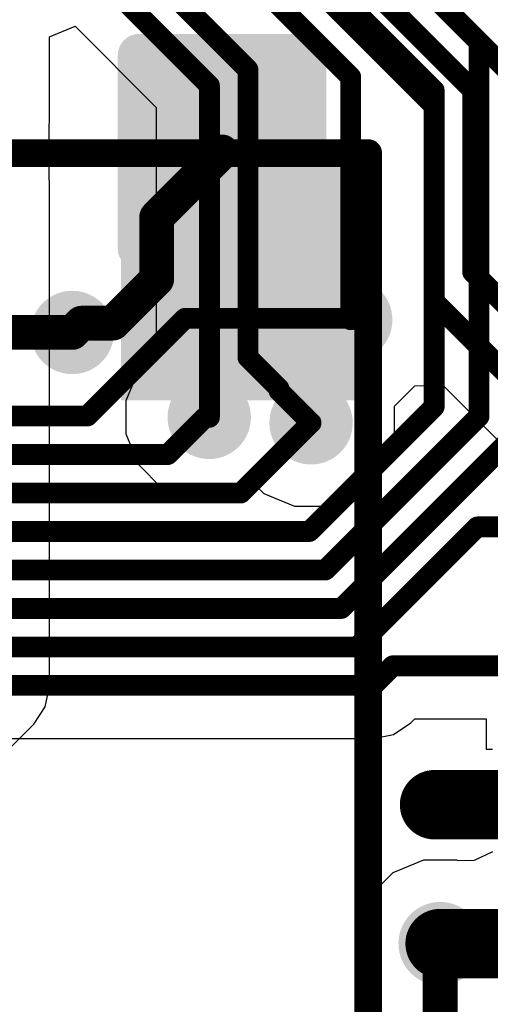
# Model space of a CAD drawing. Header units: inches. Extents: x 0 to 41, y 0 to 25.4.
# Tile 11 of 16: x 31.3 to 34.7, y 10.7 to 17.8. Entities that reach past the tile are written whole.
import ezdxf

# ---------------------------------------------------------------- set-up
doc = ezdxf.new("R2010")
doc.units = ezdxf.units.IN
for name, color, linetype in [('BOTTOM', 5, 'Continuous'), ('TOP', 1, 'Continuous'), ('Top Assembly', 56, 'Continuous'), ('Top Solder', 216, 'Continuous'), ('Via Holes', 16, 'Continuous')]:
    doc.layers.add(name, color=color, linetype=linetype)

# ---------------------------------------------------------------- blocks, each defined once
blk = doc.blocks.new('TS42_3799')
at = {"layer": 'TOP'}
h = blk.add_hatch(color=1, dxfattribs=at)
edge = h.paths.add_edge_path()
edge.add_arc((4.8949, -2.845), 0.105, 270, 360)
edge.add_line((4.9999, -2.845), (4.9999, -1.6549))
edge.add_arc((4.8949, -1.6549), 0.105, 0, 90)
edge.add_line((4.8949, -1.5499), (3.5049, -1.5499))
edge.add_arc((3.5049, -1.6549), 0.105, 90, 180)
edge.add_line((3.3999, -1.6549), (3.3999, -2.845))
edge.add_arc((3.5049, -2.845), 0.105, 180, 270)
edge.add_line((3.5049, -2.95), (4.8949, -2.95))
at = {"layer": 'Top Assembly'}
blk.add_hatch(color=56, dxfattribs=at).paths.add_polyline_path([(2.4123, -3.302), (4.1903, -3.302), (4.1903, -1.524), (2.4123, -1.524)])
at = {"layer": 'Top Solder'}
h = blk.add_hatch(color=216, dxfattribs=at)
edge = h.paths.add_edge_path()
edge.add_arc((4.8949, -2.845), 0.155, 270, 360)
edge.add_line((5.0499, -2.845), (5.0499, -1.6549))
edge.add_arc((4.8949, -1.6549), 0.155, 0, 90)
edge.add_line((4.8949, -1.4999), (3.5049, -1.4999))
edge.add_arc((3.5049, -1.6549), 0.155, 90, 180)
edge.add_line((3.3499, -1.6549), (3.3499, -2.845))
edge.add_arc((3.5049, -2.845), 0.155, 180, 270)
edge.add_line((3.5049, -3), (4.8949, -3))
at = {"layer": 'Top Assembly', "const_width": 0.2}
for points in [[(4.191, 3.302), (4.191, -3.302)], [(-4.191, -3.302), (4.191, -3.302)]]:
    blk.add_lwpolyline(points, dxfattribs=at)
at = {"layer": 'Top Assembly', "const_width": 0.1}
blk.add_lwpolyline([(4.141, -3.302, 1), (4.241, -3.302, 1)], format="xyb", close=True, dxfattribs=at)
blk.add_lwpolyline([(4.141, -3.302, 1), (4.241, -3.302, 1)], format="xyb", close=True, dxfattribs=at)

msp = doc.modelspace()

# ---------------------------------------------------------------- hatches: boundary and pattern name
at = {"layer": 'BOTTOM'}
h = msp.add_hatch(color=5, dxfattribs=at)
edge = h.paths.add_edge_path()
edge.add_arc((33.6764, 15.6716), 0.3, 0, 360)
h = msp.add_hatch(color=5, dxfattribs=at)
edge = h.paths.add_edge_path()
edge.add_arc((31.6724, 15.58), 0.3, 0, 360)
h = msp.add_hatch(color=5, dxfattribs=at)
edge = h.paths.add_edge_path()
edge.add_arc((32.6581, 14.9685), 0.3, 0, 360)
h = msp.add_hatch(color=5, dxfattribs=at)
edge = h.paths.add_edge_path()
edge.add_arc((33.3909, 14.9293), 0.3, 0, 360)
h = msp.add_hatch(color=5, dxfattribs=at)
edge = h.paths.add_edge_path()
edge.add_arc((34.32, 11.18), 0.3, 0, 360)
at = {"layer": 'TOP'}
h = msp.add_hatch(color=1, dxfattribs=at)
edge = h.paths.add_edge_path()
edge.add_arc((33.6764, 15.6716), 0.3, 0, 360)
h = msp.add_hatch(color=1, dxfattribs=at)
edge = h.paths.add_edge_path()
edge.add_arc((31.6724, 15.58), 0.3, 0, 360)
h = msp.add_hatch(color=1, dxfattribs=at)
edge = h.paths.add_edge_path()
edge.add_arc((32.6581, 14.9685), 0.3, 0, 360)
h = msp.add_hatch(color=1, dxfattribs=at)
edge = h.paths.add_edge_path()
edge.add_arc((33.3909, 14.9293), 0.3, 0, 360)
h = msp.add_hatch(color=1, dxfattribs=at)
edge = h.paths.add_edge_path()
edge.add_arc((34.32, 11.18), 0.3, 0, 360)
at = {"layer": 'Via Holes'}
h = msp.add_hatch(color=7, dxfattribs=at)
edge = h.paths.add_edge_path()
edge.add_arc((33.6764, 15.6716), 0.15, 0, 360)
h = msp.add_hatch(color=7, dxfattribs=at)
edge = h.paths.add_edge_path()
edge.add_arc((31.6724, 15.58), 0.15, 0, 360)
h = msp.add_hatch(color=7, dxfattribs=at)
edge = h.paths.add_edge_path()
edge.add_arc((32.6581, 14.9685), 0.15, 0, 360)
h = msp.add_hatch(color=7, dxfattribs=at)
edge = h.paths.add_edge_path()
edge.add_arc((33.3909, 14.9293), 0.15, 0, 360)
h = msp.add_hatch(color=7, dxfattribs=at)
edge = h.paths.add_edge_path()
edge.add_arc((34.32, 11.18), 0.15, 0, 360)

# ---------------------------------------------------------------- linework, layer by layer
at = {"layer": 'BOTTOM'}
for p, q in [((31.5074, 17.7078), (31.6921, 17.7843)), ((31.6921, 17.7843), (32.2773, 17.1992)), ((31.5074, 17.0899), (31.5074, 17.7078)), ((32.2773, 17.1992), (32.2773, 15.4362)), ((31.5053, 17.0797), (31.5074, 17.0899)), ((31.5053, 16.6801), (31.5053, 17.0797)), ((31.5074, 16.6699), (31.5053, 16.6801)), ((31.5074, 13.03), (31.5074, 16.6699)), ((32.2773, 15.4362), (32.1494, 15.3084)), ((32.1494, 15.3084), (32.0581, 15.0879)), ((33.9908, 15.0486), (34.137, 15.1967)), ((34.137, 15.1967), (34.3409, 15.1984)), ((34.3409, 15.1984), (34.8376, 14.7018)), ((32.0581, 15.0879), (32.0581, 14.8492)), ((33.9908, 14.8099), (33.9908, 15.0486)), ((32.0581, 14.8492), (32.1494, 14.6287)), ((33.8995, 14.5894), (33.9908, 14.8099)), ((32.1494, 14.6287), (32.3182, 14.4599)), ((33.7307, 14.4206), (33.8995, 14.5894)), ((32.998, 14.4599), (33.0048, 14.4668)), ((33.0048, 14.4668), (33.051, 14.4206)), ((32.3182, 14.4599), (32.5387, 14.3685)), ((32.7774, 14.3685), (32.998, 14.4599)), ((33.051, 14.4206), (33.2715, 14.3293)), ((33.5102, 14.3293), (33.7307, 14.4206)), ((32.5387, 14.3685), (32.7774, 14.3685)), ((33.2715, 14.3293), (33.5102, 14.3293)), ((31.4783, 12.8837), (31.5074, 13.03)), ((31.3954, 12.7596), (31.4783, 12.8837)), ((30.6499, 12.0141), (31.3954, 12.7596))]:
    msp.add_line(p, q, dxfattribs=at)
at = {"layer": 'BOTTOM', "const_width": 0.15}
for points in [[(33.1899, 19.0805), (34.7904, 17.48)], [(32.1681, 18.9271), (33.6764, 17.4189)], [(32.9129, 18.9658), (34.5542, 17.3245)], [(32.5658, 18.9211), (34.2772, 17.2098)], [(31.69, 18.7189), (32.9366, 17.4723)], [(31.413, 18.6042), (32.6596, 17.3576)], [(32.9366, 15.3999), (32.9366, 17.4723)], [(33.6764, 15.6716), (33.6764, 17.4189)], [(32.6596, 14.97), (32.6596, 17.3576)], [(34.5542, 16.0151), (34.5542, 17.3245)], [(34.2772, 15.8029), (34.2772, 17.2098)], [(34.5542, 16.0151), (35.1138, 15.4554)], [(34.2772, 15.8029), (35.2, 14.88)], [(32.9366, 15.3999), (33.1601, 15.1765)], [(33.1601, 15.16), (33.1601, 15.1765)], [(33.1601, 15.16), (33.3909, 14.9293)], [(32.6581, 14.9685), (32.6596, 14.97)], [(33.3909, 14.9293), (33.3909, 14.9293)]]:
    msp.add_lwpolyline(points, dxfattribs=at)
at = {"layer": 'BOTTOM', "const_width": 0.075}
for points in [[(32.8991, 17.4723, 1), (32.9741, 17.4723, 1)], [(32.8991, 17.4723, 1), (32.9741, 17.4723, 1)], [(33.6389, 17.4189, 1), (33.7139, 17.4189, 1)], [(33.6389, 17.4189, 1), (33.7139, 17.4189, 1)], [(32.6221, 17.3576, 1), (32.6971, 17.3576, 1)], [(32.6221, 17.3576, 1), (32.6971, 17.3576, 1)], [(34.5167, 17.3245, 1), (34.5917, 17.3245, 1)], [(34.5167, 17.3245, 1), (34.5917, 17.3245, 1)], [(34.2397, 17.2098, 1), (34.3147, 17.2098, 1)], [(34.2397, 17.2098, 1), (34.3147, 17.2098, 1)], [(34.5167, 16.0151, 1), (34.5917, 16.0151, 1)], [(34.5167, 16.0151, 1), (34.5917, 16.0151, 1)], [(34.2397, 15.8029, 1), (34.3147, 15.8029, 1)], [(34.2397, 15.8029, 1), (34.3147, 15.8029, 1)], [(33.6389, 15.6716, 1), (33.7139, 15.6716, 1)], [(32.8991, 15.3999, 1), (32.9741, 15.3999, 1)], [(32.8991, 15.3999, 1), (32.9741, 15.3999, 1)], [(33.1226, 15.1765, 1), (33.1976, 15.1765, 1)], [(33.1226, 15.1765, 1), (33.1976, 15.1765, 1)], [(33.1226, 15.16, 1), (33.1976, 15.16, 1)], [(33.1226, 15.16, 1), (33.1976, 15.16, 1)], [(32.6206, 14.9685, 1), (32.6956, 14.9685, 1)], [(32.6221, 14.97, 1), (32.6971, 14.97, 1)], [(32.6221, 14.97, 1), (32.6971, 14.97, 1)], [(33.3533, 14.9293, 1), (33.4284, 14.9293, 1)], [(33.3533, 14.9293, 1), (33.4284, 14.9293, 1)], [(33.3533, 14.9293, 1), (33.4284, 14.9293, 1)]]:
    msp.add_lwpolyline(points, format="xyb", close=True, dxfattribs=at)
at = {"layer": 'TOP'}
for p, q in [((33.9846, 12.6858), (34.1086, 12.7687)), ((34.1086, 12.7687), (34.1376, 12.7977)), ((34.1376, 12.7977), (34.6505, 12.7977)), ((34.6505, 12.7977), (34.6505, 12.58)), ((30.7614, 12.6567), (33.8383, 12.6567)), ((33.8383, 12.6567), (33.9846, 12.6858)), ((34.6505, 12.58), (34.6965, 12.58)), ((34.6965, 11.8396), (34.5651, 11.778)), ((34.2007, 11.78), (33.9801, 11.6887)), ((34.4393, 11.78), (34.2007, 11.78)), ((34.4505, 11.7754), (34.4393, 11.78)), ((34.5651, 11.778), (34.4505, 11.7754)), ((33.9801, 11.6887), (33.8113, 11.5199)), ((33.8113, 11.5199), (33.72, 11.2994)), ((33.72, 11.2994), (33.72, 11.0607)), ((33.72, 11.0607), (33.8113, 10.8401)), ((33.8113, 10.8401), (33.8867, 10.7648)), ((33.8867, 10.7648), (33.8867, 9.4534))]:
    msp.add_line(p, q, dxfattribs=at)
for points, const_width in [([(33.3174, 18.953), (34.6, 17.6704)], 0.15), ([(32.9065, 18.6935), (34.2772, 17.3228)], 0.15), ([(34.6, 14.976), (34.6, 17.6704)], 0.15), ([(34.2772, 15.0449), (34.2772, 17.3228)], 0.15), ([(32.2799, 16.4099), (32.75, 16.8799)], 0.25), ([(32.2799, 15.9622), (32.2799, 16.4099)], 0.25), ([(31.9647, 15.647), (32.2799, 15.9622)], 0.25), ([(31.6724, 15.58), (31.7394, 15.647)], 0.25), ([(31.7394, 15.647), (31.9647, 15.647)], 0.25), ([(31.7804, 14.978), (32.4843, 15.682)], 0.15), ([(32.4843, 15.682), (33.666, 15.682)], 0.15), ([(33.666, 15.682), (33.6764, 15.6716)], 0.15), ([(30.6465, 15.58), (31.6724, 15.58)], 0.25), ([(33.3793, 14.147), (34.2772, 15.0449)], 0.15), ([(27.477, 14.978), (31.7804, 14.978)], 0.15), ([(32.3599, 14.701), (32.6274, 14.9685)], 0.15), ([(32.6274, 14.9685), (32.6581, 14.9685)], 0.15), ([(33.4941, 13.87), (34.6, 14.976)], 0.15), ([(32.8856, 14.424), (33.3909, 14.9293)], 0.15), ([(33.6088, 13.593), (34.8958, 14.88)], 0.15), ([(27.254, 14.701), (32.3599, 14.701)], 0.15), ([(26.0691, 14.424), (32.8856, 14.424)], 0.15), ([(33.7235, 13.316), (34.5875, 14.18)], 0.15), ([(34.5875, 14.18), (35.7255, 14.18)], 0.15), ([(27.9671, 14.147), (33.3793, 14.147)], 0.15), ([(28.1901, 13.87), (33.4941, 13.87)], 0.15), ([(28.4287, 13.593), (33.6088, 13.593)], 0.15), ([(30.116, 13.316), (33.7235, 13.316)], 0.15), ([(33.8383, 13.039), (33.9792, 13.18)], 0.15), ([(33.9792, 13.18), (35.7255, 13.18)], 0.15), ([(30.6031, 13.039), (33.8383, 13.039)], 0.15), ([(34.28, 12.18), (35.7255, 12.18)], 0.5), ([(34.32, 11.18), (35.7255, 11.18)], 0.5), ([(34.32, 8.975), (34.32, 11.18)], 0.25)]:
    msp.add_lwpolyline(points, dxfattribs=dict(at, const_width=const_width))
for points, const_width in [([(34.5625, 17.6704, 1), (34.6375, 17.6704, 1)], 0.075), ([(34.5625, 17.6704, 1), (34.6375, 17.6704, 1)], 0.075), ([(34.2397, 17.3228, 1), (34.3147, 17.3228, 1)], 0.075), ([(34.2397, 17.3228, 1), (34.3147, 17.3228, 1)], 0.075), ([(32.6875, 16.8799, 1), (32.8125, 16.8799, 1)], 0.125), ([(32.2174, 16.4099, 1), (32.3424, 16.4099, 1)], 0.125), ([(32.2174, 16.4099, 1), (32.3424, 16.4099, 1)], 0.125), ([(32.2174, 15.9622, 1), (32.3424, 15.9622, 1)], 0.125), ([(32.2174, 15.9622, 1), (32.3424, 15.9622, 1)], 0.125), ([(31.6769, 15.647, 1), (31.8019, 15.647, 1)], 0.125), ([(31.6769, 15.647, 1), (31.8019, 15.647, 1)], 0.125), ([(31.9022, 15.647, 1), (32.0272, 15.647, 1)], 0.125), ([(31.9022, 15.647, 1), (32.0272, 15.647, 1)], 0.125), ([(32.4468, 15.682, 1), (32.5218, 15.682, 1)], 0.075), ([(32.4468, 15.682, 1), (32.5218, 15.682, 1)], 0.075), ([(33.6285, 15.682, 1), (33.7035, 15.682, 1)], 0.075), ([(33.6285, 15.682, 1), (33.7035, 15.682, 1)], 0.075), ([(33.6389, 15.6716, 1), (33.7139, 15.6716, 1)], 0.075), ([(31.6099, 15.58, 1), (31.7349, 15.58, 1)], 0.125), ([(31.6099, 15.58, 1), (31.7349, 15.58, 1)], 0.125), ([(34.2397, 15.0449, 1), (34.3147, 15.0449, 1)], 0.075), ([(34.2397, 15.0449, 1), (34.3147, 15.0449, 1)], 0.075), ([(31.7429, 14.978, 1), (31.8179, 14.978, 1)], 0.075), ([(31.7429, 14.978, 1), (31.8179, 14.978, 1)], 0.075), ([(32.5899, 14.9685, 1), (32.6649, 14.9685, 1)], 0.075), ([(32.5899, 14.9685, 1), (32.6649, 14.9685, 1)], 0.075), ([(32.6206, 14.9685, 1), (32.6956, 14.9685, 1)], 0.075), ([(34.5625, 14.976, 1), (34.6375, 14.976, 1)], 0.075), ([(34.5625, 14.976, 1), (34.6375, 14.976, 1)], 0.075), ([(33.3533, 14.9293, 1), (33.4284, 14.9293, 1)], 0.075), ([(32.3224, 14.701, 1), (32.3974, 14.701, 1)], 0.075), ([(32.3224, 14.701, 1), (32.3974, 14.701, 1)], 0.075), ([(32.8481, 14.424, 1), (32.9231, 14.424, 1)], 0.075), ([(32.8481, 14.424, 1), (32.9231, 14.424, 1)], 0.075), ([(34.55, 14.18, 1), (34.625, 14.18, 1)], 0.075), ([(34.55, 14.18, 1), (34.625, 14.18, 1)], 0.075), ([(33.3418, 14.147, 1), (33.4168, 14.147, 1)], 0.075), ([(33.3418, 14.147, 1), (33.4168, 14.147, 1)], 0.075), ([(33.4566, 13.87, 1), (33.5316, 13.87, 1)], 0.075), ([(33.4566, 13.87, 1), (33.5316, 13.87, 1)], 0.075), ([(33.5713, 13.593, 1), (33.6463, 13.593, 1)], 0.075), ([(33.5713, 13.593, 1), (33.6463, 13.593, 1)], 0.075), ([(33.686, 13.316, 1), (33.761, 13.316, 1)], 0.075), ([(33.686, 13.316, 1), (33.761, 13.316, 1)], 0.075), ([(33.9417, 13.18, 1), (34.0167, 13.18, 1)], 0.075), ([(33.9417, 13.18, 1), (34.0167, 13.18, 1)], 0.075), ([(33.8008, 13.039, 1), (33.8758, 13.039, 1)], 0.075), ([(33.8008, 13.039, 1), (33.8758, 13.039, 1)], 0.075), ([(34.155, 12.18, 1), (34.405, 12.18, 1)], 0.25), ([(34.195, 11.18, 1), (34.445, 11.18, 1)], 0.25), ([(34.2575, 11.18, 1), (34.3825, 11.18, 1)], 0.125)]:
    msp.add_lwpolyline(points, format="xyb", close=True, dxfattribs=dict(at, const_width=const_width))

# ---------------------------------------------------------------- block references
at = {"rotation": 90}
msp.add_blockref('TS42_3799', (30.5, 12.68), dxfattribs=at)

doc.saveas('drawing.dxf')
